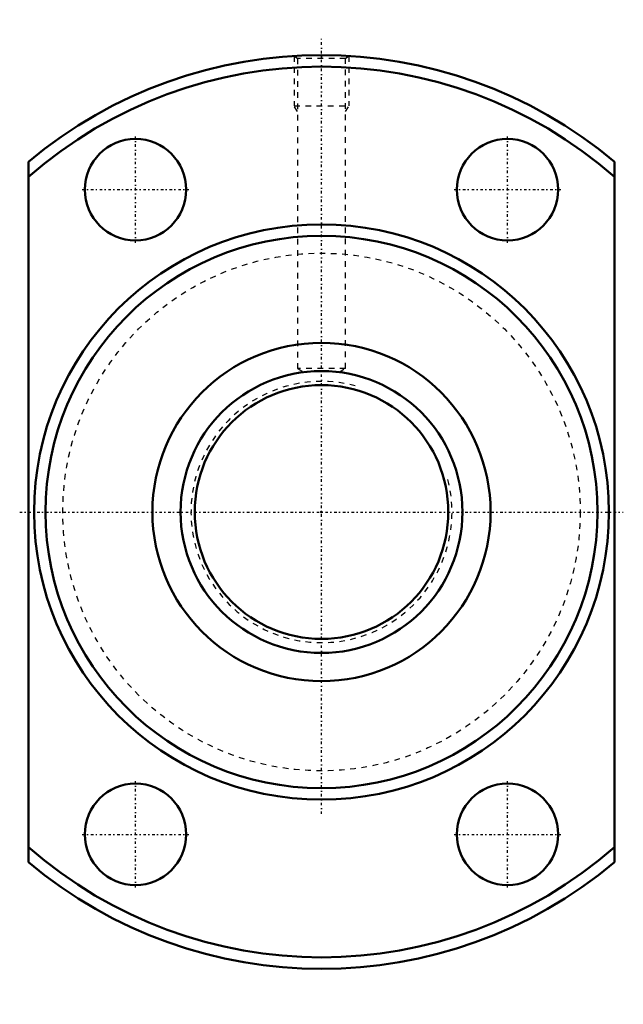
# Model space of a CAD drawing. Header units: millimetres. Extents: x -54 to 54, y -87 to 87.
import ezdxf

# ---------------------------------------------------------------- set-up
doc = ezdxf.new("R2010")
doc.units = ezdxf.units.MM
doc.linetypes.add('Center', pattern=[1.5, 0.45, -0.5, 0.05, -0.5])
doc.linetypes.add('Dashed', pattern=[2, 1, -1])
for name, color, linetype, lineweight in [('2d ConnectionPoints', 7, 'Continuous', 50), ('AM_0', 7, 'Continuous', 50), ('AM_5', 3, 'Continuous', 25), ('AM_7', 7, 'Center', 25), ('AM_9', 6, 'Dashed', 25)]:
    doc.layers.add(name, color=color, linetype=linetype, lineweight=lineweight)

# ---------------------------------------------------------------- blocks, each defined once
blk = doc.blocks.new('1_BTK_5016V_5_3ZZ_Nut_0_in_BTK5016V_5_3ZZ_185LC7T_000_2')
at = {"layer": 'AM_0'}
for p, q in [((-52, -62.1), (-52, 62.1)), ((52, 62.1), (52, -62.1))]:
    blk.add_line(p, q, dxfattribs=at)
for centre, radius in [((-33, 57.16), 9), ((33, 57.16), 9), ((0, 0), 51), ((0, 0), 48.96), ((0, 0), 30), ((-33, -57.16), 9), ((33, -57.16), 9)]:
    blk.add_circle(centre, radius, dxfattribs=at)
for radius, start, end in [(81, 50.0607, 129.9393), (78.97, 48.8193, 131.1807), (78.97, 228.8193, 311.1807), (81, 230.0607, 309.9393)]:
    blk.add_arc((0, 0), radius, start, end, dxfattribs=at)
at = {"layer": 'AM_5', "linetype": 'Dashed'}
for p, q in [((-4.86, 80.85), (-4.86, 72)), ((4.86, 80.85), (4.86, 72)), ((-4.28, 70.99), (-4.86, 72)), ((-4.86, 72), (4.86, 72)), ((4.28, 70.99), (4.86, 72))]:
    blk.add_line(p, q, dxfattribs=at)
at = {"layer": 'AM_7'}
for p, q in [((0, -53.55), (0, 83.9)), ((-33, 47.71), (-33, 66.61)), ((33, 47.71), (33, 66.61)), ((-42.45, 57.16), (-23.55, 57.16)), ((23.55, 57.16), (42.45, 57.16)), ((-53.55, 0), (53.55, 0)), ((-33, -66.61), (-33, -47.71)), ((33, -66.61), (33, -47.71)), ((-42.45, -57.16), (-23.55, -57.16)), ((23.55, -57.16), (42.45, -57.16))]:
    blk.add_line(p, q, dxfattribs=at)
at = {"layer": 'AM_9'}
for p, q in [((-4.72, 80.85), (-4.28, 80.42)), ((-4.28, 80.42), (-4.28, 25.47)), ((4.28, 80.42), (-4.28, 80.42)), ((4.28, 80.42), (4.72, 80.86)), ((4.28, 25.47), (4.28, 80.42)), ((-4.28, 25.47), (-3.12, 24.8)), ((4.28, 25.47), (-4.28, 25.47)), ((3.12, 24.8), (4.28, 25.47))]:
    blk.add_line(p, q, dxfattribs=at)
blk.add_circle((0, 0), 45.9, dxfattribs=at)
blk = doc.blocks.new('2_BTK_5016V_5_300_Shaft_0_in_BTK5016V_5_3ZZ_185LC7T_000_2')
at = {"layer": 'AM_0'}
for radius in [25, 22.5]:
    blk.add_circle((0, 0), radius, dxfattribs=at)
at = {"layer": 'AM_5', "linetype": 'Dashed'}
blk.add_arc((0, 0), 23.16, 75, 15, dxfattribs=at)

msp = doc.modelspace()

# ---------------------------------------------------------------- linework, layer by layer
at = {"layer": '2d ConnectionPoints'}
msp.add_point((0, 0), dxfattribs=at)
msp.add_point((0, 0), dxfattribs=at)
msp.add_point((0, 0), dxfattribs=at)

# ---------------------------------------------------------------- block references
for name in ['1_BTK_5016V_5_3ZZ_Nut_0_in_BTK5016V_5_3ZZ_185LC7T_000_2', '2_BTK_5016V_5_300_Shaft_0_in_BTK5016V_5_3ZZ_185LC7T_000_2']:
    msp.add_blockref(name, (0, 0))

doc.saveas('drawing.dxf')
